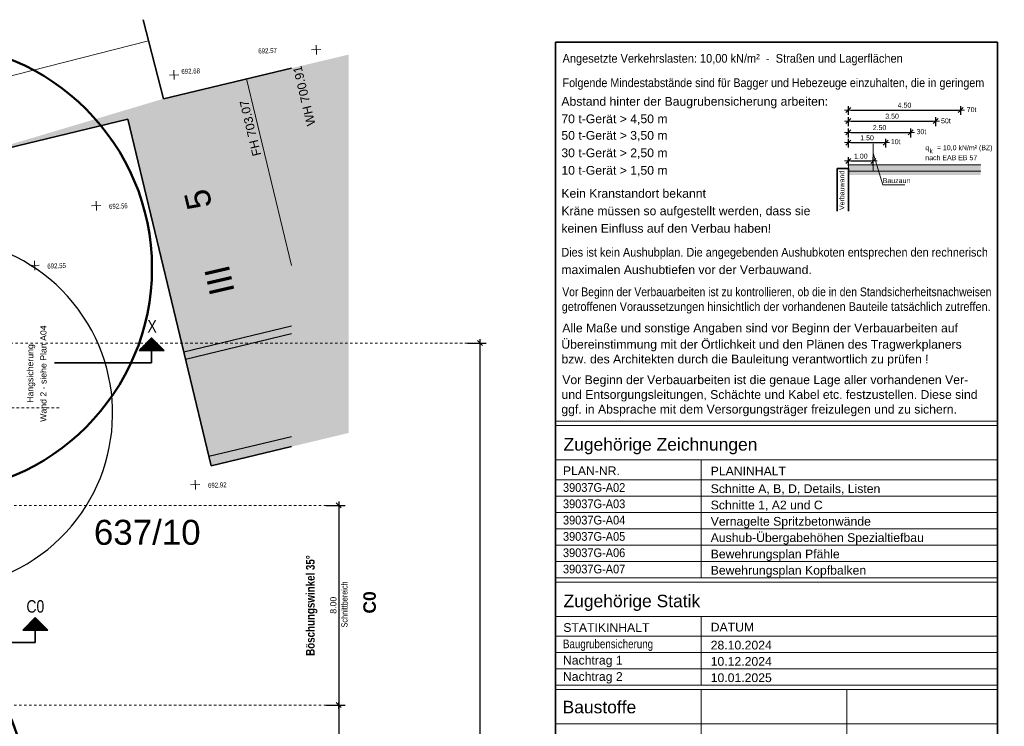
# Model space of a CAD drawing. Header units: metres. Extents: x 1 to 118, y 0 to 84.
# Tile 24 of 24: x 79 to 118, y 56 to 84. Entities that reach past the tile are written whole.
import ezdxf

# ---------------------------------------------------------------- set-up
doc = ezdxf.new("R2010")
doc.units = ezdxf.units.M
doc.linetypes.add('DURCHG', pattern=[0])
doc.linetypes.add('PUNKTE', pattern=[0.15, 0.05, -0.1])
for name, color, linetype in [('Aushub', 7, 'Continuous'), ('B_ume', 7, 'Continuous'), ('GEOMETRIE', 7, 'Continuous'), ('Grundst_cksgrenze', 7, 'Continuous'), ('H_henkoten', 7, 'Continuous'), ('MAKET', 7, 'Continuous'), ('Nachbargeb_ude', 7, 'Continuous'), ('SCHNPF', 7, 'Continuous'), ('Schriftfeld', 7, 'Continuous'), ('TEXTE', 7, 'Continuous')]:
    doc.layers.add(name, color=color, linetype=linetype)
doc.styles.add('Arial', font='arial.ttf')
doc.dimstyles.new('ISBSTRICH4E', dxfattribs={"dimtxt": 0.25, "dimasz": 0.1, "dimexe": 0.25, "dimexo": 0, "dimgap": 0.09, "dimtad": 1, "dimzin": 0, "dimdsep": 46, "dimtxsty": 'Arial', "dimblk": 'ID4', "dimblk1": 'ID4', "dimblk2": 'ID4', "dimsah": 1, "dimcen": 0.09, "dimdle": 0.15, "dimclrd": 7, "dimclre": 7, "dimclrt": 7, "dimazin": 0, "dimtfac": 1, "dimtdec": 4, "dimtix": 1, "dimtmove": 2, "dimatfit": 3, "dimfxl": 1, "dimtvp": 0.004, "dimtolj": 1, "dimtzin": 0, "dimarcsym": 0})
doc.dimstyles.new('ISBSTRICH6E', dxfattribs={"dimtxt": 0.2, "dimasz": 0.1, "dimexe": 0.15, "dimexo": 0, "dimgap": 0.09, "dimtad": 1, "dimzin": 0, "dimdsep": 46, "dimtxsty": 'Arial', "dimblk": 'ID6', "dimblk1": 'ID6', "dimblk2": 'ID6', "dimsah": 1, "dimcen": 0.09, "dimdle": 0.15, "dimclrd": 7, "dimclre": 7, "dimclrt": 7, "dimazin": 0, "dimtfac": 1, "dimtdec": 4, "dimtix": 1, "dimtmove": 2, "dimatfit": 3, "dimfxl": 1, "dimtvp": 0.005, "dimtolj": 1, "dimtzin": 0, "dimarcsym": 0})

# ---------------------------------------------------------------- blocks, each defined once
blk = doc.blocks.new('ID6')
at = {"color": 7, "linetype": 'DURCHG', "lineweight": 18}
for p, q in [((-1, -1), (1, 1)), ((1.5, 0), (-1, 0))]:
    blk.add_line(p, q, dxfattribs=at)
blk = doc.blocks.new('*D9')
at = {"layer": 'Defpoints', "color": 0}
for p in [(116.649, 80.561), (112.149, 80.361), (116.649, 80.361)]:
    blk.add_point(p, dxfattribs=at)
at = {"layer": 'Schriftfeld', "color": 7, "lineweight": -2}
for p, q in [((112.149, 80.361), (112.149, 80.711)), ((112.249, 80.561), (116.549, 80.561)), ((116.649, 80.361), (116.649, 80.711))]:
    blk.add_line(p, q, dxfattribs=at)
at = {"layer": 'Schriftfeld', "color": 7, "lineweight": -2, "xscale": 0.1, "yscale": 0.1, "zscale": 0.1, "rotation": 180}
blk.add_blockref('ID6', (112.149, 80.561), dxfattribs=at)
at = {"layer": 'Schriftfeld', "color": 7, "lineweight": -2, "xscale": 0.1, "yscale": 0.1, "zscale": 0.1}
blk.add_blockref('ID6', (116.649, 80.561), dxfattribs=at)
at = {"layer": 'Schriftfeld', "color": 7, "insert": (114.399, 80.753), "char_height": 0.2, "attachment_point": 5, "style": 'Arial'}
blk.add_mtext('\\A1;4.50', dxfattribs=at)
blk = doc.blocks.new('*D10')
at = {"layer": 'Defpoints', "color": 0}
for p in [(115.649, 80.118), (112.149, 79.918), (115.649, 79.918)]:
    blk.add_point(p, dxfattribs=at)
at = {"layer": 'Schriftfeld', "color": 7, "lineweight": -2}
for p, q in [((112.149, 79.918), (112.149, 80.268)), ((112.249, 80.118), (115.549, 80.118)), ((115.649, 79.918), (115.649, 80.268))]:
    blk.add_line(p, q, dxfattribs=at)
at = {"layer": 'Schriftfeld', "color": 7, "lineweight": -2, "xscale": 0.1, "yscale": 0.1, "zscale": 0.1, "rotation": 180}
blk.add_blockref('ID6', (112.149, 80.118), dxfattribs=at)
at = {"layer": 'Schriftfeld', "color": 7, "lineweight": -2, "xscale": 0.1, "yscale": 0.1, "zscale": 0.1}
blk.add_blockref('ID6', (115.649, 80.118), dxfattribs=at)
at = {"layer": 'Schriftfeld', "color": 7, "insert": (113.899, 80.31), "char_height": 0.2, "attachment_point": 5, "style": 'Arial'}
blk.add_mtext('\\A1;3.50', dxfattribs=at)
blk = doc.blocks.new('*D11')
at = {"layer": 'Defpoints', "color": 0}
for p in [(114.649, 79.664), (112.149, 79.464), (114.649, 79.464)]:
    blk.add_point(p, dxfattribs=at)
at = {"layer": 'Schriftfeld', "color": 7, "lineweight": -2}
for p, q in [((112.149, 79.464), (112.149, 79.814)), ((112.249, 79.664), (114.549, 79.664)), ((114.649, 79.464), (114.649, 79.814))]:
    blk.add_line(p, q, dxfattribs=at)
at = {"layer": 'Schriftfeld', "color": 7, "lineweight": -2, "xscale": 0.1, "yscale": 0.1, "zscale": 0.1, "rotation": 180}
blk.add_blockref('ID6', (112.149, 79.664), dxfattribs=at)
at = {"layer": 'Schriftfeld', "color": 7, "lineweight": -2, "xscale": 0.1, "yscale": 0.1, "zscale": 0.1}
blk.add_blockref('ID6', (114.649, 79.664), dxfattribs=at)
at = {"layer": 'Schriftfeld', "color": 7, "insert": (113.399, 79.856), "char_height": 0.2, "attachment_point": 5, "style": 'Arial'}
blk.add_mtext('\\A1;2.50', dxfattribs=at)
blk = doc.blocks.new('*D12')
at = {"layer": 'Defpoints', "color": 0}
for p in [(113.649, 79.255), (112.149, 79.055), (113.649, 79.055)]:
    blk.add_point(p, dxfattribs=at)
at = {"layer": 'Schriftfeld', "color": 7, "lineweight": -2}
for p, q in [((112.149, 79.055), (112.149, 79.405)), ((112.249, 79.255), (113.549, 79.255)), ((113.649, 79.055), (113.649, 79.405))]:
    blk.add_line(p, q, dxfattribs=at)
at = {"layer": 'Schriftfeld', "color": 7, "lineweight": -2, "xscale": 0.1, "yscale": 0.1, "zscale": 0.1, "rotation": 180}
blk.add_blockref('ID6', (112.149, 79.255), dxfattribs=at)
at = {"layer": 'Schriftfeld', "color": 7, "lineweight": -2, "xscale": 0.1, "yscale": 0.1, "zscale": 0.1}
blk.add_blockref('ID6', (113.649, 79.255), dxfattribs=at)
at = {"layer": 'Schriftfeld', "color": 7, "insert": (112.899, 79.447), "char_height": 0.2, "attachment_point": 5, "style": 'Arial'}
blk.add_mtext('\\A1;1.50', dxfattribs=at)
blk = doc.blocks.new('*D13')
at = {"layer": 'Defpoints', "color": 0}
for p in [(113.149, 78.52), (112.149, 78.32), (113.149, 78.32)]:
    blk.add_point(p, dxfattribs=at)
at = {"layer": 'Schriftfeld', "color": 7, "lineweight": -2}
for p, q in [((112.149, 78.32), (112.149, 78.67)), ((112.249, 78.52), (113.049, 78.52)), ((113.149, 78.32), (113.149, 78.67))]:
    blk.add_line(p, q, dxfattribs=at)
at = {"layer": 'Schriftfeld', "color": 7, "lineweight": -2, "xscale": 0.1, "yscale": 0.1, "zscale": 0.1, "rotation": 180}
blk.add_blockref('ID6', (112.149, 78.52), dxfattribs=at)
at = {"layer": 'Schriftfeld', "color": 7, "lineweight": -2, "xscale": 0.1, "yscale": 0.1, "zscale": 0.1}
blk.add_blockref('ID6', (113.149, 78.52), dxfattribs=at)
at = {"layer": 'Schriftfeld', "color": 7, "insert": (112.649, 78.712), "char_height": 0.2, "attachment_point": 5, "style": 'Arial'}
blk.add_mtext('\\A1;1.00', dxfattribs=at)
blk = doc.blocks.new('ID4')
at = {"color": 7, "linetype": 'DURCHG', "lineweight": 25}
for p, q in [((-1, -1), (1, 1)), ((1.5, 0), (-1, 0))]:
    blk.add_line(p, q, dxfattribs=at)
blk = doc.blocks.new('*D62')
at = {"layer": 'Defpoints', "color": 0}
for p in [(96.897, 71.231), (96.897, 28.269), (97.397, 28.269)]:
    blk.add_point(p, dxfattribs=at)
at = {"layer": 'MAKET', "color": 7, "lineweight": -2}
for p, q in [((96.897, 71.231), (97.647, 71.231)), ((97.397, 71.131), (97.397, 28.369)), ((96.897, 28.269), (97.647, 28.269))]:
    blk.add_line(p, q, dxfattribs=at)
at = {"layer": 'MAKET', "color": 7, "lineweight": -2, "xscale": 0.1, "yscale": 0.1, "zscale": 0.1}
for p, rotation in [((97.397, 71.231), 90.00000000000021), ((97.397, 28.269), 270.0000000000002)]:
    blk.add_blockref('ID4', p, dxfattribs=dict(at, rotation=rotation))
at = {"layer": 'MAKET', "color": 7, "insert": (97.18, 49.75), "char_height": 0.25, "attachment_point": 5, "rotation": 90, "style": 'Arial'}
blk.add_mtext('\\A1;42.96', dxfattribs=at)
blk = doc.blocks.new('*D114')
at = {"layer": 'Defpoints', "color": 0}
for p in [(91.245, 64.728), (91.245, 56.731), (91.745, 56.731)]:
    blk.add_point(p, dxfattribs=at)
at = {"layer": 'MAKET', "color": 7, "lineweight": -2}
for p, q in [((91.245, 64.728), (91.995, 64.728)), ((91.745, 64.628), (91.745, 56.831)), ((91.245, 56.731), (91.995, 56.731))]:
    blk.add_line(p, q, dxfattribs=at)
at = {"layer": 'MAKET', "color": 7, "lineweight": -2, "xscale": 0.1, "yscale": 0.1, "zscale": 0.1}
for p, rotation in [((91.745, 64.728), 90.0000000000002), ((91.745, 56.731), 270.0000000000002)]:
    blk.add_blockref('ID4', p, dxfattribs=dict(at, rotation=rotation))
at = {"layer": 'MAKET', "color": 7, "insert": (91.527, 60.73), "char_height": 0.25, "attachment_point": 5, "rotation": 90, "style": 'Arial'}
blk.add_mtext('\\A1;8.00', dxfattribs=at)
blk = doc.blocks.new('*D115')
at = {"layer": 'Defpoints', "color": 0}
for p in [(91.245, 56.731), (91.245, 51.029), (91.745, 51.029)]:
    blk.add_point(p, dxfattribs=at)
at = {"layer": 'MAKET', "color": 7, "lineweight": -2}
for p, q in [((91.245, 56.731), (91.995, 56.731)), ((91.745, 56.631), (91.745, 51.129)), ((91.245, 51.029), (91.995, 51.029))]:
    blk.add_line(p, q, dxfattribs=at)
at = {"layer": 'MAKET', "color": 7, "lineweight": -2, "xscale": 0.1, "yscale": 0.1, "zscale": 0.1}
for p, rotation in [((91.745, 56.731), 90.00000000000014), ((91.745, 51.029), 270.0000000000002)]:
    blk.add_blockref('ID4', p, dxfattribs=dict(at, rotation=rotation))
at = {"layer": 'MAKET', "color": 7, "insert": (91.527, 53.88), "char_height": 0.25, "attachment_point": 5, "rotation": 90, "style": 'Arial'}
blk.add_mtext('\\A1;5.70', dxfattribs=at)

msp = doc.modelspace()

# ---------------------------------------------------------------- hatches: boundary and pattern name
at = {"layer": 'Nachbargeb_ude'}
msp.add_hatch(color=7, dxfattribs=at).paths.add_polyline_path([(86.639, 66.308), (83.298, 80.191), (76.431, 78.534), (84.729, 81.013), (92.143, 82.781), (92.143, 67.63), (86.639, 66.308)])
at = {"layer": 'Schriftfeld'}
for points in [[(112.149, 78.106), (117.454, 78.106), (117.454, 78.36), (112.149, 78.36)], [(112.149, 77.954), (117.454, 77.954), (117.454, 78.106), (112.149, 78.106)]]:
    msp.add_hatch(color=7, dxfattribs=at).paths.add_polyline_path(points)

# ---------------------------------------------------------------- linework, layer by layer
at = {"layer": 'B_ume', "color": 84, "linetype": 'DURCHG', "lineweight": 50}
msp.add_circle((75.264, 74.227), 9, dxfattribs=at)
at = {"layer": 'B_ume', "color": 84, "linetype": 'DURCHG', "lineweight": 25}
msp.add_arc((75.688, 68.412), 7, 224.0189, 203.6893, dxfattribs=at)
at = {"layer": 'B_ume', "color": 84, "linetype": 'DURCHG', "lineweight": 50}
msp.add_arc((72.164, 53.485), 7, 269.163, 125.5202, dxfattribs=at)
at = {"layer": 'GEOMETRIE', "color": 7, "linetype": 'PUNKTE', "lineweight": 18}
for p, q in [((96.897, 71.231), (63.948, 71.231)), ((80.541, 68.632), (76.364, 68.632)), ((91.245, 64.728), (69.075, 64.728)), ((91.245, 56.731), (68.097, 56.731))]:
    msp.add_line(p, q, dxfattribs=at)
at = {"layer": 'H_henkoten', "color": 9, "linetype": 'DURCHG', "lineweight": 13}
for p, q in [((90.657, 82.97), (91.032, 82.983)), ((90.838, 83.163), (90.851, 82.789)), ((85.141, 82.152), (85.154, 81.777)), ((84.96, 81.958), (85.335, 81.971)), ((82.027, 76.916), (82.04, 76.541)), ((81.847, 76.722), (82.221, 76.735)), ((79.556, 74.526), (79.569, 74.152)), ((79.375, 74.333), (79.75, 74.346)), ((85.81, 65.551), (86.185, 65.564)), ((85.991, 65.745), (86.004, 65.37))]:
    msp.add_line(p, q, dxfattribs=at)
at = {"layer": 'Nachbargeb_ude', "color": 7, "linetype": 'DURCHG', "lineweight": 35}
for p, q in [((84.729, 81.013), (83.912, 84.177)), ((89.853, 82.235), (84.729, 81.013)), ((76.431, 78.534), (83.298, 80.191)), ((83.298, 80.191), (86.639, 66.308)), ((86.639, 66.308), (89.853, 67.081))]:
    msp.add_line(p, q, dxfattribs=at)
at = {"layer": 'Nachbargeb_ude', "color": 7, "linetype": 'DURCHG', "lineweight": 18}
for p, q in [((84.13, 83.332), (75.759, 81.202)), ((89.853, 74.332), (88.055, 81.806))]:
    msp.add_line(p, q, dxfattribs=at)
at = {"layer": 'Nachbargeb_ude', "color": 7, "linetype": 'DURCHG', "lineweight": 25}
for p, q in [((85.541, 70.878), (89.853, 71.914)), ((85.611, 70.587), (89.853, 71.606)), ((86.546, 66.697), (89.853, 67.492))]:
    msp.add_line(p, q, dxfattribs=at)
at = {"layer": 'SCHNPF', "color": 7, "linetype": 'DURCHG', "lineweight": 35}
for p, q in [((83.746, 70.935), (84.246, 71.435)), ((84.307, 71.374), (84.186, 71.374)), ((84.292, 71.389), (84.201, 71.389)), ((84.277, 71.404), (84.216, 71.404)), ((84.261, 71.419), (84.231, 71.419)), ((84.246, 70.435), (84.246, 71.435)), ((84.246, 71.435), (84.746, 70.935)), ((84.701, 70.98), (83.792, 70.98)), ((84.686, 70.995), (83.807, 70.995)), ((84.671, 71.01), (83.822, 71.01)), ((84.655, 71.025), (83.837, 71.025)), ((84.64, 71.041), (83.852, 71.041)), ((84.625, 71.056), (83.868, 71.056)), ((84.61, 71.071), (83.883, 71.071)), ((84.595, 71.086), (83.898, 71.086)), ((84.58, 71.101), (83.913, 71.101)), ((84.564, 71.116), (83.928, 71.116)), ((84.549, 71.132), (83.943, 71.132)), ((84.534, 71.147), (83.958, 71.147)), ((84.519, 71.162), (83.974, 71.162)), ((84.504, 71.177), (83.989, 71.177)), ((84.489, 71.192), (84.004, 71.192)), ((84.474, 71.207), (84.019, 71.207)), ((84.458, 71.222), (84.034, 71.222)), ((84.443, 71.238), (84.049, 71.238)), ((84.428, 71.253), (84.064, 71.253)), ((84.413, 71.268), (84.08, 71.268)), ((84.398, 71.283), (84.095, 71.283)), ((84.383, 71.298), (84.11, 71.298)), ((84.368, 71.313), (84.125, 71.313)), ((84.352, 71.329), (84.14, 71.329)), ((84.337, 71.344), (84.155, 71.344)), ((84.322, 71.359), (84.171, 71.359)), ((84.746, 70.935), (83.746, 70.935)), ((84.731, 70.95), (83.761, 70.95)), ((84.716, 70.965), (83.777, 70.965)), ((80.36, 70.435), (84.246, 70.435)), ((79.092, 59.733), (79.592, 60.233)), ((79.895, 59.93), (79.289, 59.93)), ((79.88, 59.945), (79.304, 59.945)), ((79.864, 59.96), (79.319, 59.96)), ((79.849, 59.976), (79.334, 59.976)), ((79.834, 59.991), (79.349, 59.991)), ((79.819, 60.006), (79.364, 60.006)), ((79.804, 60.021), (79.38, 60.021)), ((79.789, 60.036), (79.395, 60.036)), ((79.773, 60.051), (79.41, 60.051)), ((79.758, 60.066), (79.425, 60.066)), ((79.743, 60.082), (79.44, 60.082)), ((79.728, 60.097), (79.455, 60.097)), ((79.713, 60.112), (79.47, 60.112)), ((79.698, 60.127), (79.486, 60.127)), ((79.683, 60.142), (79.501, 60.142)), ((79.667, 60.157), (79.516, 60.157)), ((79.652, 60.173), (79.531, 60.173)), ((79.637, 60.188), (79.546, 60.188)), ((79.622, 60.203), (79.561, 60.203)), ((79.607, 60.218), (79.576, 60.218)), ((79.592, 59.233), (79.592, 60.233)), ((79.592, 60.233), (80.092, 59.733)), ((80.092, 59.733), (79.092, 59.733)), ((80.076, 59.748), (79.107, 59.748)), ((80.061, 59.763), (79.122, 59.763)), ((80.046, 59.779), (79.137, 59.779)), ((80.031, 59.794), (79.152, 59.794)), ((80.016, 59.809), (79.167, 59.809)), ((80.001, 59.824), (79.183, 59.824)), ((79.986, 59.839), (79.198, 59.839)), ((79.97, 59.854), (79.213, 59.854)), ((79.955, 59.87), (79.228, 59.87)), ((79.94, 59.885), (79.243, 59.885)), ((79.925, 59.9), (79.258, 59.9)), ((79.91, 59.915), (79.273, 59.915)), ((78.592, 59.233), (79.592, 59.233))]:
    msp.add_line(p, q, dxfattribs=at)
at = {"layer": 'Schriftfeld', "color": 7, "linetype": 'DURCHG', "lineweight": 35}
for p, q in [((100.421, 0.544), (100.421, 83.283)), ((118.119, 83.283), (100.421, 83.283)), ((118.12, 83.283), (118.12, 0.544)), ((111.699, 76.509), (111.699, 78.224)), ((112.149, 78.224), (111.699, 78.224)), ((112.149, 76.509), (112.149, 78.224))]:
    msp.add_line(p, q, dxfattribs=at)
at = {"layer": 'Schriftfeld', "color": 7, "linetype": 'DURCHG', "lineweight": 18}
for p, q in [((113.149, 78.106), (113.149, 79.211)), ((113.526, 77.559), (113.139, 78.831)), ((117.454, 78.36), (112.149, 78.36)), ((112.149, 78.36), (112.149, 78.106)), ((117.454, 78.106), (112.149, 78.106)), ((113.526, 77.559), (114.406, 77.559)), ((100.42, 68.096), (118.12, 68.096)), ((118.121, 67.923), (100.421, 67.923)), ((100.421, 66.547), (118.12, 66.547)), ((106.254, 61.833), (106.254, 66.547)), ((100.421, 65.752), (118.12, 65.752)), ((100.421, 65.099), (118.12, 65.099)), ((100.421, 64.446), (118.12, 64.446)), ((100.421, 63.793), (118.12, 63.793)), ((100.421, 63.139), (118.12, 63.139)), ((100.421, 62.486), (118.12, 62.486)), ((100.421, 61.833), (118.12, 61.833)), ((100.421, 61.66), (118.12, 61.66)), ((100.421, 60.284), (118.12, 60.284)), ((106.254, 60.284), (106.254, 57.53)), ((100.421, 59.489), (118.12, 59.489)), ((100.421, 58.836), (118.12, 58.836)), ((100.421, 58.183), (118.12, 58.183)), ((100.421, 57.53), (118.12, 57.53)), ((100.421, 57.357), (118.12, 57.357)), ((106.254, 50.613), (106.254, 57.357)), ((112.087, 57.357), (112.087, 51.92)), ((100.421, 55.981), (118.12, 55.981))]:
    msp.add_line(p, q, dxfattribs=at)
at = {"layer": 'Schriftfeld', "color": 4}
msp.add_point((100.421, 83.017), dxfattribs=at)

# ---------------------------------------------------------------- texts
at = {"layer": 'Aushub', "color": 7, "insert": (90.888, 58.704), "char_height": 0.35, "width": 4.02959, "attachment_point": 7, "rotation": 90, "style": 'Arial'}
msp.add_mtext('\\pxqj;\\W0.80;{\\fArial|b1|i0|c0|p34|;Böschungswinkel 35°}', dxfattribs=at)
at = {"layer": 'Grundst_cksgrenze', "color": 54, "style": 'Arial'}
msp.add_text('637/10', height=1, dxfattribs=at).set_placement((81.939, 63.15))
at = {"layer": 'H_henkoten', "color": 9, "style": 'Arial', "width": 0.7}
for s, p in [('692.57', (88.523, 82.823)), ('692.68', (85.443, 82.003)), ('692.56', (82.546, 76.599)), ('692.55', (80.075, 74.209)), ('692.92', (86.51, 65.428))]:
    msp.add_text(s, height=0.2, rotation=2, dxfattribs=at).set_placement(p)
at = {"layer": 'H_henkoten', "color": 7, "style": 'Arial'}
for s, p in [('WH 700.91', (90.814, 79.976)), ('FH 703.07', (88.641, 78.766))]:
    msp.add_text(s, height=0.35, rotation=103.5, dxfattribs=at).set_placement(p)
at = {"layer": 'MAKET', "color": 7, "style": 'Arial', "width": 0.8}
msp.add_text('Schnittbereich', height=0.25, rotation=90, dxfattribs=at).set_placement((92.095, 59.841))
at = {"layer": 'Nachbargeb_ude', "color": 7, "style": 'Arial'}
for s, rotation, p in [('5', 103.5, (86.684, 76.717)), ('III', 103, (87.583, 73.284))]:
    msp.add_text(s, height=1, rotation=rotation, dxfattribs=at).set_placement(p)
at = {"layer": 'SCHNPF', "color": 7, "style": 'Arial', "width": 0.8}
for s, p in [('X', (84.082, 71.648)), ('C0', (79.236, 60.433))]:
    msp.add_text(s, height=0.5, dxfattribs=at).set_placement(p)
at = {"layer": 'Schriftfeld', "color": 7, "style": 'Arial'}
for s, height, width, p in [('Angesetzte Verkehrslasten: 10,00 kN/m²  -  Straßen und Lagerflächen', 0.35, 0.9, (100.705, 82.455)), ('Folgende Mindestabstände sind für Bagger und Hebezeuge einzuhalten, die in geringem', 0.35, 0.88, (100.705, 81.478)), ('q    = 10,0 kN/m² (BZ)', 0.2, 0.8, (115.231, 78.952)), ('k', 0.18, 0.8, (115.401, 78.831)), ('nach EAB EB 57', 0.2, 0.8, (115.231, 78.552)), ('Bauzaun', 0.2, 0.8, (113.526, 77.634)), ('Dies ist kein Aushubplan. Die angegebenden Aushubkoten entsprechen den rechnerisch', 0.35, 0.89, (100.657, 74.691)), ('Vor Beginn der Verbauarbeiten ist zu kontrollieren, ob die in den Standsicherheitsnachweisen', 0.35, 0.85, (100.692, 73.105)), ('getroffenen Voraussetzungen hinsichtlich der vorhandenen Bauteile tatsächlich zutreffen.', 0.35, 0.89, (100.672, 72.516)), ('39037G-A02', 0.35, 0.9, (100.721, 65.27)), ('39037G-A03', 0.35, 0.9, (100.721, 64.617)), ('39037G-A04', 0.35, 0.9, (100.721, 63.964)), ('39037G-A05', 0.35, 0.9, (100.721, 63.311)), ('39037G-A06', 0.35, 0.9, (100.721, 62.658)), ('39037G-A07', 0.35, 0.9, (100.721, 62.005)), ('Baugrubensicherung', 0.35, 0.8, (100.721, 59.007))]:
    msp.add_text(s, height=height, dxfattribs=dict(at, width=width)).set_placement(p)
for s, height, p in [('Abstand hinter der Baugrubensicherung arbeiten:', 0.35, (100.657, 80.732)), ('70t', 0.2, (116.889, 80.477)), ('70 t-Gerät > 4,50 m', 0.35, (100.657, 80.032)), ('50t', 0.2, (115.86, 80.029)), ('50 t-Gerät > 3,50 m', 0.35, (100.657, 79.37)), ('30t', 0.2, (114.881, 79.593)), ('10t', 0.2, (113.852, 79.194)), ('30 t-Gerät > 2,50 m', 0.35, (100.657, 78.67)), ('10 t-Gerät > 1,50 m', 0.35, (100.657, 77.97)), ('Kein Kranstandort bekannt', 0.35, (100.657, 77.047)), ('maximalen Aushubtiefen vor der Verbauwand.', 0.35, (100.657, 73.991)), ('Alle Maße und sonstige Angaben sind vor Beginn der Verbauarbeiten auf', 0.35, (100.694, 71.657)), ('Übereinstimmung mit der Örtlichkeit und den Plänen des Tragwerkplaners', 0.35, (100.656, 71.004)), ('bzw. des Architekten durch die Bauleitung verantwortlich zu prüfen !', 0.35, (100.662, 70.414)), ('Vor Beginn der Verbauarbeiten ist die genaue Lage aller vorhandenen Ver-', 0.35, (100.693, 69.584)), ('und Entsorgungsleitungen, Schächte und Kabel etc. festzustellen. Diese sind', 0.35, (100.663, 68.994)), ('ggf. in Absprache mit dem Versorgungsträger freizulegen und zu sichern.', 0.35, (100.657, 68.405)), ('Zugehörige Zeichnungen', 0.5, (100.743, 66.923)), ('PLAN-NR.', 0.35, (100.719, 65.94)), ('PLANINHALT', 0.35, (106.637, 65.929)), ('Schnitte A, B, D, Details, Listen', 0.35, (106.637, 65.222)), ('Schnitte 1, A2 und C', 0.35, (106.637, 64.569)), ('Vernagelte Spritzbetonwände', 0.35, (106.637, 63.916)), ('Aushub-Übergabehöhen Spezialtiefbau', 0.35, (106.637, 63.262)), ('Bewehrungsplan Pfähle', 0.35, (106.637, 62.609)), ('Bewehrungsplan Kopfbalken', 0.35, (106.637, 61.956)), ('Zugehörige Statik', 0.5, (100.743, 60.651)), ('STATIKINHALT', 0.35, (100.735, 59.662)), ('DATUM', 0.35, (106.637, 59.679)), ('28.10.2024', 0.35, (106.637, 58.959)), ('Nachtrag 1', 0.35, (100.721, 58.354)), ('10.12.2024', 0.35, (106.637, 58.306)), ('Nachtrag 2', 0.35, (100.721, 57.701)), ('10.01.2025', 0.35, (106.637, 57.653)), ('Baustoffe', 0.5, (100.706, 56.403))]:
    msp.add_text(s, height=height, dxfattribs=at).set_placement(p)
msp.add_text('Verbauwand', height=0.2, rotation=90, dxfattribs=at).set_placement((111.989, 76.557))
at = {"layer": 'Schriftfeld', "color": 1, "style": 'Arial'}
for s, p in [('Kräne müssen so aufgestellt werden, dass sie', (100.657, 76.347)), ('keinen Einfluss auf den Verbau haben!', (100.657, 75.647))]:
    msp.add_text(s, height=0.35, dxfattribs=at).set_placement(p)
at = {"layer": 'TEXTE', "color": 7, "style": 'Arial'}
for s, p in [('Wand 2 - siehe Plan A04', (80.04, 68.074)), ('Hangsicherung', (79.513, 68.835))]:
    msp.add_text(s, height=0.25, rotation=90, dxfattribs=at).set_placement(p)
at = {"layer": 'TEXTE', "color": 7, "insert": (93.234, 60.396), "char_height": 0.5, "width": 0.89422, "attachment_point": 7, "rotation": 90, "style": 'Arial'}
msp.add_mtext('\\pxqj;{\\fArial|b1|i0|c0|p34|;C0}', dxfattribs=at)

# ---------------------------------------------------------------- dimensions: what is measured, and where the dimension line sits
at = {"layer": 'MAKET'}
for p1, p2, picture, middle in [((96.897, 71.231), (96.897, 28.269), '*D62', (97.18, 49.75)), ((91.245, 64.728), (91.245, 56.731), '*D114', (91.527, 60.73)), ((91.245, 56.731), (91.245, 51.029), '*D115', (91.527, 53.88))]:
    dim = msp.add_aligned_dim(p1=p1, p2=p2, distance=0.5, dimstyle='ISBSTRICH4E', override={"dimasz": 0.1}, dxfattribs=at)
    dim.commit()
    dim.dimension.update_dxf_attribs({"geometry": picture, "text_midpoint": middle})
at = {"layer": 'Schriftfeld'}
for p1, p2, picture, middle in [((112.149, 80.361), (116.649, 80.361), '*D9', (114.399, 80.753)), ((112.149, 79.918), (115.649, 79.918), '*D10', (113.899, 80.31)), ((112.149, 79.464), (114.649, 79.464), '*D11', (113.399, 79.856)), ((112.149, 79.055), (113.649, 79.055), '*D12', (112.899, 79.447)), ((112.149, 78.32), (113.149, 78.32), '*D13', (112.649, 78.712))]:
    dim = msp.add_aligned_dim(p1=p1, p2=p2, distance=0.2, dimstyle='ISBSTRICH6E', override={"dimasz": 0.1}, dxfattribs=at)
    dim.commit()
    dim.dimension.update_dxf_attribs({"geometry": picture, "text_midpoint": middle})

doc.saveas('drawing.dxf')
